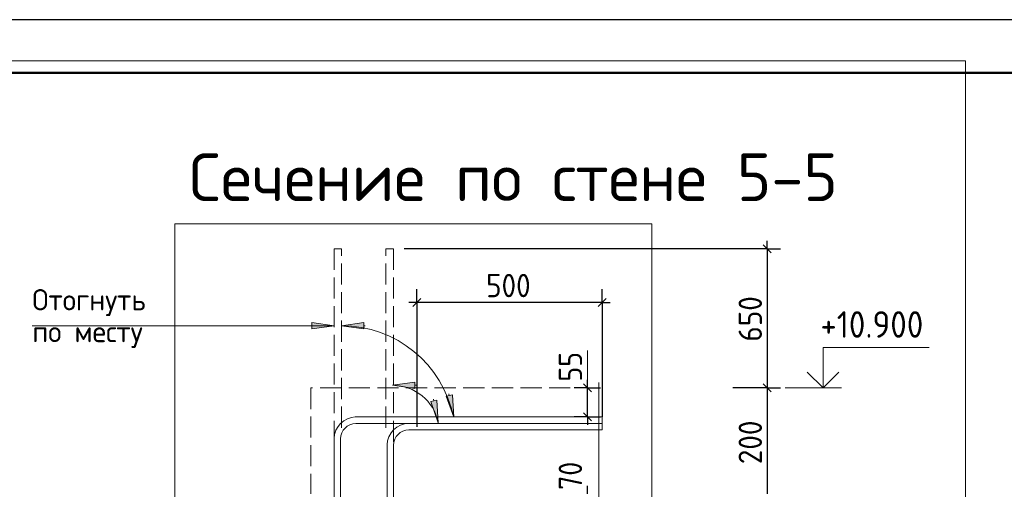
# Model space of a CAD drawing. Header units: millimetres. Extents: x 0 to 50400, y -12 to 35652.
# Tile 13 of 21: x 13518 to 24662, y 30330 to 35640. Entities that reach past the tile are written whole.
import ezdxf

# ---------------------------------------------------------------- set-up
doc = ezdxf.new("R2010")
doc.units = ezdxf.units.MM
doc.linetypes.add('______2', pattern=[324, 240, -84])
for name, color, linetype, lineweight in [('Standard', 7, 'Continuous', 25), ('ЖБ Перекрытие верхний уровень', 7, 'Continuous', 35), ('Заголовок чертежа', 7, 'Continuous', 25), ('Позиционная метка диаметр_ шаг', 7, 'Continuous', 13), ('Примечания', 7, 'Continuous', 13)]:
    doc.layers.add(name, color=color, linetype=linetype, lineweight=lineweight)
doc.layers.add('Размерная выноска', color=7, linetype='Continuous')
doc.layers.add('Стена фоновая арматура Х1', color=7, linetype='______2', true_color=0xa0a0a0)
doc.styles.add('ISOCPEUR', font='txt')

msp = doc.modelspace()

# ---------------------------------------------------------------- hatches: boundary and pattern name
at = {"layer": 'Примечания', "linetype": 'Continuous', "lineweight": 13, "transparency": 33554687}
for points in [[(16824, 32144), (17076, 32180), (16824, 32216)], [(16824, 32144), (17076, 32180), (16824, 32216)], [(17412, 32216), (17160, 32180), (17412, 32144)], [(17412, 32216), (17160, 32180), (17412, 32144)], [(17990, 31542), (17738, 31506), (17990, 31470)], [(17990, 31542), (17738, 31506), (17990, 31470)]]:
    msp.add_hatch(color=7, dxfattribs=at).paths.add_polyline_path(points)
for points in [[(18241, 31338), (18256, 31083), (18170, 31323)], [(18241, 31338), (18256, 31083), (18170, 31323)], [(18415, 31398), (18431, 31144), (18345, 31384)], [(18415, 31398), (18431, 31144), (18345, 31384)]]:
    msp.add_hatch(color=7, dxfattribs=at).paths.add_polyline_path(points, flags=16)

# ---------------------------------------------------------------- linework, layer by layer
at = {"layer": 'Standard', "color": 7, "linetype": 'Continuous', "lineweight": -3, "transparency": 33554687}
for p, q in [((21979, 33050), (21979, 33140)), ((21979, 33050), (17868, 33050)), ((21979, 33050), (21829, 33050)), ((21979, 33050), (22129, 33050)), ((18012, 32442), (18012, 32592)), ((20110, 32442), (20110, 32592)), ((18012, 32442), (17922, 32442)), ((18012, 32442), (18012, 32292)), ((18012, 32442), (18012, 31035)), ((20110, 32442), (18012, 32442)), ((20110, 32442), (20110, 32292)), ((20110, 32442), (20110, 31148)), ((20110, 32442), (20200, 32442)), ((19943, 31478), (19943, 31568)), ((19943, 31478), (19793, 31478)), ((19943, 31478), (20093, 31478)), ((19943, 31478), (19943, 31478)), ((21979, 31478), (21829, 31478)), ((21979, 31478), (22129, 31478)), ((21979, 31478), (21979, 30278)), ((19943, 31148), (19793, 31148)), ((19943, 31148), (20093, 31148)), ((19943, 31148), (19943, 31148)), ((19943, 31148), (19943, 31058)), ((19943, 30278), (19943, 30368))]:
    msp.add_line(p, q, dxfattribs=at)
at = {"layer": 'Standard', "color": 7, "linetype": 'Continuous', "lineweight": 25, "transparency": 33554687}
for p, q in [((21934, 33095), (22024, 33005)), ((18057, 32487), (17967, 32397)), ((20155, 32487), (20065, 32397)), ((19988, 31433), (19898, 31523)), ((21934, 31523), (22024, 31433)), ((19988, 31103), (19898, 31193))]:
    msp.add_line(p, q, dxfattribs=at)
at = {"layer": 'Standard', "color": 7, "linetype": 'Continuous', "lineweight": 13, "transparency": 33554687}
for p, q in [((19943, 31478), (19943, 31898)), ((22183, 31478), (22819, 31478))]:
    msp.add_line(p, q, dxfattribs=at)
at = {"layer": 'Standard', "color": 7, "linetype": 'Continuous', "lineweight": 25, "transparency": 33554687}
msp.add_lwpolyline([(0, 0), (50400, 0), (50400, 35640), (0, 35640), (0, 0)], close=True, dxfattribs=at)
at = {"layer": 'Standard', "color": 7, "linetype": 'Continuous', "lineweight": 13, "transparency": 33554687}
for points in [[(24222, 35176), (0, 35176), (0, 23597), (24222, 23597), (24222, 35176)], [(22610, 31478), (22610, 31934), (23810, 31934)]]:
    msp.add_lwpolyline(points, dxfattribs=at)
at = {"layer": 'Standard', "color": 7, "linetype": 'Continuous', "lineweight": 50, "transparency": 33554687}
msp.add_lwpolyline([(2400, 35040), (49800, 35040), (49800, 600), (2400, 600), (2400, 35040)], close=True, dxfattribs=at)
at = {"layer": 'Standard', "color": 254, "linetype": 'Continuous', "lineweight": 18, "true_color": 0xc4c4ff, "transparency": 33554687}
msp.add_lwpolyline([(20674, 23597), (20674, 33330), (15274, 33330), (15274, 23597)], dxfattribs=at)
at = {"layer": 'Standard', "color": 7, "linetype": 'Continuous', "lineweight": -3, "transparency": 33554687}
for points in [[(21979, 33050), (21979, 31936), (21979, 31936), (21979, 31478)], [(19943, 31148), (19943, 31457), (19943, 31457), (19943, 31478)], [(21979, 31478), (21959, 31478), (21959, 31478), (21959, 31478), (21959, 31478), (21959, 31478), (21959, 31478), (21959, 31478), (21959, 31478), (21959, 31478), (21959, 31478), (21959, 31478), (21959, 31478), (21959, 31478), (21959, 31478), (21588, 31478)]]:
    msp.add_lwpolyline(points, dxfattribs=at)
at = {"layer": 'Standard', "color": 7, "linetype": 'Continuous', "lineweight": 35, "transparency": 33554687}
msp.add_lwpolyline([(22432, 31656), (22610, 31478), (22788, 31656)], dxfattribs=at)
at = {"layer": 'ЖБ Перекрытие верхний уровень', "color": 7, "linetype": '______2', "lineweight": 18, "transparency": 33554687}
for p, q in [((16812, 31478), (16812, 30278)), ((20074, 31478), (16812, 31478))]:
    msp.add_line(p, q, dxfattribs=at)
at = {"layer": 'Примечания', "color": 7, "linetype": '______2', "lineweight": 13, "transparency": 33554687}
for p, q in [((17160, 33050), (17076, 33050)), ((17076, 33050), (17076, 30830)), ((17160, 33050), (17076, 33050)), ((17076, 33050), (17076, 30830)), ((17160, 31025), (17160, 33050)), ((17160, 31025), (17160, 33050)), ((17664, 31025), (17664, 33050)), ((17664, 33050), (17748, 33050)), ((17664, 31025), (17664, 33050)), ((17664, 33050), (17748, 33050)), ((17748, 33050), (17748, 30830)), ((17748, 33050), (17748, 30830))]:
    msp.add_line(p, q, dxfattribs=at)
at = {"layer": 'Примечания', "color": 7, "linetype": 'Continuous', "lineweight": 13, "transparency": 33554687}
for p, q in [((17076, 32180), (16824, 32216)), ((16824, 32216), (16824, 32144)), ((17076, 32180), (16824, 32216)), ((16824, 32216), (16824, 32144)), ((17412, 32216), (17160, 32180)), ((17412, 32216), (17160, 32180)), ((17412, 32144), (17412, 32216)), ((17412, 32144), (17412, 32216)), ((13661, 32180), (17076, 32180)), ((13661, 32180), (17076, 32180)), ((16824, 32180), (16806, 32180)), ((16824, 32180), (16806, 32180)), ((16824, 32144), (17076, 32180)), ((16824, 32144), (17076, 32180)), ((17076, 32180), (17076, 32180)), ((17076, 32180), (17076, 32180)), ((17076, 32180), (17076, 32180)), ((17076, 32180), (17076, 32180)), ((17076, 32180), (17076, 32180)), ((17076, 32180), (17076, 32180)), ((17160, 32180), (17160, 32180)), ((17160, 32180), (17160, 32180)), ((17160, 32180), (17160, 32180)), ((17160, 32180), (17412, 32144)), ((17160, 32180), (17160, 32180)), ((17160, 32180), (17160, 32180)), ((17160, 32180), (17160, 32180)), ((17160, 32180), (17412, 32144)), ((17412, 32180), (17430, 32180)), ((17412, 32180), (17430, 32180)), ((17990, 31542), (17738, 31506)), ((17990, 31542), (17738, 31506)), ((17990, 31470), (17990, 31542)), ((17990, 31470), (17990, 31542)), ((17738, 31506), (17738, 31506)), ((17738, 31506), (17738, 31506)), ((17738, 31506), (17738, 31506)), ((17738, 31506), (17990, 31470)), ((17738, 31506), (17738, 31506)), ((17738, 31506), (17738, 31506)), ((17738, 31506), (17738, 31506)), ((17738, 31506), (17990, 31470)), ((17990, 31506), (18008, 31506)), ((17990, 31506), (18008, 31506)), ((18170, 31323), (18241, 31338)), ((18170, 31323), (18241, 31338)), ((18256, 31083), (18170, 31323)), ((18256, 31083), (18170, 31323)), ((18206, 31330), (18202, 31348)), ((18206, 31330), (18202, 31348)), ((18241, 31338), (18256, 31083)), ((18241, 31338), (18256, 31083)), ((18345, 31384), (18415, 31398)), ((18345, 31384), (18415, 31398)), ((18431, 31144), (18345, 31384)), ((18431, 31144), (18345, 31384)), ((18380, 31391), (18377, 31409)), ((18380, 31391), (18377, 31409)), ((18415, 31398), (18431, 31144)), ((18415, 31398), (18431, 31144)), ((18431, 31144), (18431, 31144)), ((18431, 31144), (18431, 31144)), ((18431, 31144), (18431, 31144)), ((18431, 31144), (18431, 31144)), ((18431, 31144), (18431, 31144)), ((18431, 31144), (18431, 31144)), ((18256, 31083), (18256, 31083)), ((18256, 31083), (18256, 31083)), ((18256, 31083), (18256, 31083)), ((18256, 31083), (18256, 31083)), ((18256, 31083), (18256, 31083)), ((18256, 31083), (18256, 31083))]:
    msp.add_line(p, q, dxfattribs=at)
for centre, radius in [((17160, 30883), 1297), ((17160, 30883), 1297), ((17738, 30977), 529), ((17738, 30977), 529)]:
    msp.add_arc(centre, radius, 11.603, 90, dxfattribs=at)
at = {"layer": 'Размерная выноска', "color": 7, "linetype": 'Continuous', "lineweight": 13, "transparency": 33554687}
msp.add_line((20074, 31538), (20074, 30218), dxfattribs=at)
at = {"layer": 'Стена фоновая арматура Х1', "color": 7, "linetype": 'Continuous', "lineweight": 18, "transparency": 33554687}
for points in [[(17076, 23597), (17076, 30907), (17082, 30951), (17097, 30997), (17121, 31039), (17150, 31074), (17185, 31103), (17227, 31126), (17272, 31141), (17316, 31148), (20110, 31148), (20110, 31076), (17321, 31076), (17289, 31071), (17256, 31060), (17226, 31043), (17201, 31023), (17180, 30998), (17164, 30968), (17153, 30935), (17148, 30902), (17148, 23597)], [(17676, 23597), (17676, 30835), (17682, 30879), (17697, 30925), (17721, 30967), (17750, 31002), (17785, 31031), (17827, 31054), (17872, 31069), (17916, 31076), (20110, 31076), (20110, 31004), (17921, 31004), (17889, 30999), (17856, 30988), (17826, 30971), (17801, 30951), (17780, 30926), (17764, 30896), (17753, 30863), (17748, 30830), (17748, 23597)]]:
    msp.add_lwpolyline(points, dxfattribs=at)

# ---------------------------------------------------------------- texts
at = {"layer": 'Standard', "color": 7, "linetype": 'Continuous', "lineweight": 25, "transparency": 33554687, "attachment_point": 7, "style": 'ISOCPEUR'}
for s, insert, char_height, width in [('\\W0.91;500', (18797, 32502), 264, 674.38), ('\\W0.91;+10.900', (22580, 32044), 300, 1426.18)]:
    msp.add_mtext(s, dxfattribs=dict(at, insert=insert, char_height=char_height, width=width))
at = {"layer": 'Standard', "color": 7, "linetype": 'Continuous', "lineweight": 25, "transparency": 33554687, "char_height": 264, "attachment_point": 7, "rotation": 90, "style": 'ISOCPEUR'}
for s, insert, width in [('\\W0.91;650', (21919, 32000), 674.39), ('\\W0.87;55', (19883, 31548), 484.71), ('\\W0.91;200', (21919, 30614), 674.38), ('\\W0.87;70', (19883, 30323), 484.72)]:
    msp.add_mtext(s, dxfattribs=dict(at, insert=insert, width=width))
at = {"layer": 'Заголовок чертежа', "color": 7, "linetype": 'Continuous', "lineweight": 50, "transparency": 33554687, "insert": (15437, 33589), "char_height": 540, "width": 7713.79, "attachment_point": 7, "style": 'ISOCPEUR'}
msp.add_mtext('\\W0.99;Сечение по стене 5-5', dxfattribs=at)
at = {"layer": 'Позиционная метка диаметр_ шаг', "color": 7, "linetype": 'Continuous', "lineweight": 18, "transparency": 33554687, "char_height": 240, "attachment_point": 7, "style": 'ISOCPEUR'}
for s, insert, width in [('\\W0.97;Отогнуть', (13661, 32288), 1579.28), ('\\W0.97;Отогнуть', (13661, 32288), 1579.28), ('\\W0.97;по месту', (13661, 31928), 1483.31), ('\\W0.97;по месту', (13661, 31928), 1483.31)]:
    msp.add_mtext(s, dxfattribs=dict(at, insert=insert, width=width))

doc.saveas('drawing.dxf')
